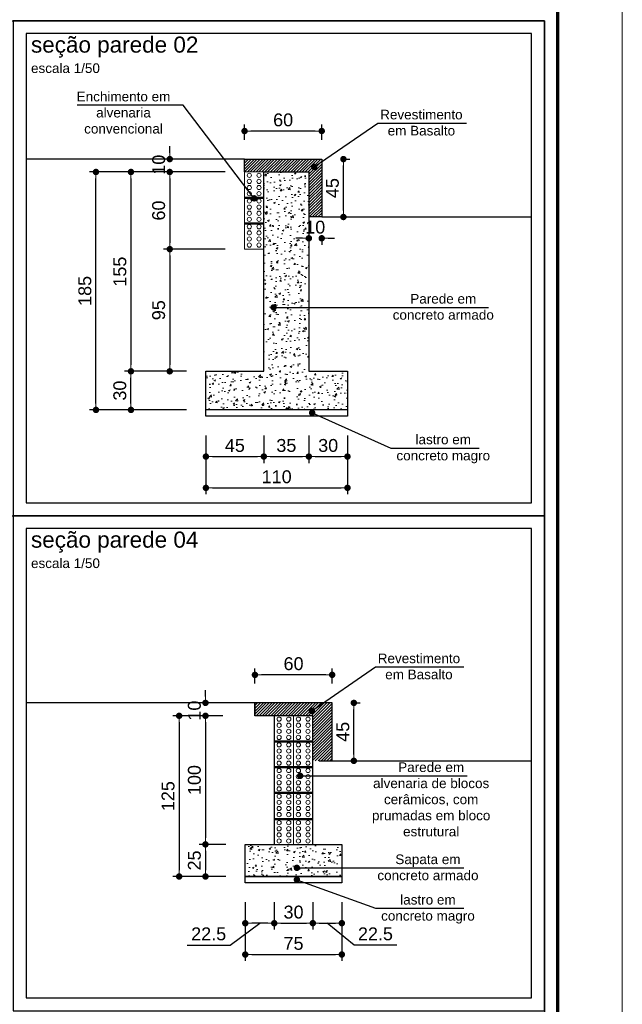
# Model space of a CAD drawing. Header units: millimetres. Extents: x 83 to 471, y -739 to 93.
# Tile 137 of 185: x 204 to 213, y -213 to -197. Entities that reach past the tile are written whole.
import ezdxf
from ezdxf.enums import TextEntityAlignment as Align

# ---------------------------------------------------------------- set-up
doc = ezdxf.new("R2010")
doc.units = ezdxf.units.MM
for name, color, linetype, lineweight in [('.', 7, 'Continuous', 5), ('__MAGNUS.Cota', 30, 'Continuous', 9), ('__MAGNUS.Margem', 7, 'Continuous', 70), ('__MAGNUS.Selo', 7, 'Continuous', 30), ('CORTE_COTAS_DAS_PLANTAS', 7, 'Continuous', 9), ('COTAS', 250, 'Continuous', 5)]:
    doc.layers.add(name, color=color, linetype=linetype, lineweight=lineweight)
doc.styles.add('Arial', font='arial.ttf')
doc.styles.add('Arial Narrow', font='ARIALN.TTF')
doc.dimstyles.new('Copy of UM_50.000000', dxfattribs={"dimtxt": 0.2, "dimasz": 0.1, "dimexe": 0.1, "dimexo": 0.3, "dimgap": 0.07, "dimtad": 1, "dimdec": 0, "dimlfac": 50, "dimzin": 0, "dimdsep": 46, "dimtxsty": 'Arial', "dimblk": 'DOT', "dimcen": 0.09, "dimdle": 0.1, "dimclrd": 30, "dimclre": 30, "dimclrt": 7, "dimadec": 1, "dimazin": 2, "dimtfac": 1, "dimtdec": 0, "dimtofl": 0, "dimtmove": 0, "dimatfit": 3, "dimldrblk": 'DOT', "dimfxl": 1, "dimtolj": 1, "dimarcsym": 0})

# ---------------------------------------------------------------- blocks, each defined once
blk = doc.blocks.new('*U1863')
at = {"layer": '__MAGNUS.Margem', "lineweight": 9}
blk.add_line((183.08, -12.28), (183.08, 828.72), dxfattribs=at)
at = {"layer": '__MAGNUS.Margem', "linetype": 'Continuous'}
blk.add_line((173.08, -2.28), (173.08, 818.72), dxfattribs=at)
at = {"layer": '__MAGNUS.Selo', "style": 'Arial Narrow', "width": 1}
for tag, height, p in [('PROPRIETÁRIO', 3.4, (17.21, 48.91)), ('EDIFICAÇÃORESIDENCIAL', 3.4, (17.21, 40.61)), ('ESTRUTURAL', 3.4, (17.8, 20.69)), ('ANTEPROJETO', 2.43, (111.69, 13.5)), ('ARQ01/01', 5.5, (139.44, 9.5)), ('INDICADA', 2.43, (111.53, 8))]:
    blk.add_attdef(tag, text='', height=height, dxfattribs=at).set_placement(p, align=Align.MIDDLE_LEFT)
at = {"layer": '__MAGNUS.Selo', "lineweight": 30, "flags": 104}
for tag, p in [('ENDEREÇODAOBRA', (17.21, 33.54)), ('ENDEREÇODAOBRA', (17.21, 27.87)), ('TÍTULO', (17.21, 10.8))]:
    blk.add_attdef(tag, text='', height=3.4, dxfattribs=at).set_placement(p, align=Align.MIDDLE_LEFT)
blk = doc.blocks.new('alv')
at = {"lineweight": 5}
for p, q in [((0, 0), (0, -0.15)), ((0.195, 0), (0.195, -0.15)), ((0.2, 0), (0.2, -0.15)), ((0.205, 0), (0.205, -0.15)), ((0.395, 0), (0.395, -0.15)), ((0.4, 0), (0.4, -0.15)), ((0.405, 0), (0.405, -0.15)), ((0.6, 0), (0.6, -0.15))]:
    blk.add_line(p, q, dxfattribs=at)
blk.add_lwpolyline([(0, 0), (0.6, 0), (0.6, -0.15), (0, -0.15)], close=True, dxfattribs=at)
for centre in [(0.0258, -0.0377), (0.0734, -0.0377), (0.121, -0.0377), (0.1686, -0.0377), (0.2258, -0.0377), (0.2734, -0.0377), (0.321, -0.0377), (0.3686, -0.0377), (0.4258, -0.0377), (0.4734, -0.0377), (0.521, -0.0377), (0.5686, -0.0377), (0.0258, -0.1123), (0.0734, -0.1123), (0.121, -0.1123), (0.1686, -0.1123), (0.2258, -0.1123), (0.2734, -0.1123), (0.321, -0.1123), (0.3686, -0.1123), (0.4258, -0.1123), (0.4734, -0.1123), (0.521, -0.1123), (0.5686, -0.1123)]:
    blk.add_circle(centre, 0.0164, dxfattribs=at)
blk = doc.blocks.new('_DOT')
at = {"layer": '__MAGNUS.Cota', "linetype": 'ByBlock'}
blk.add_line((-0.5, 0), (-1, 0), dxfattribs=at)
at = {"layer": '__MAGNUS.Cota', "linetype": 'ByBlock', "const_width": 0.5}
blk.add_lwpolyline([(-0.25, 0, 1), (0.25, 0, 1)], format="xyb", close=True, dxfattribs=at)
blk = doc.blocks.new('*D5104')
at = {"layer": 'COTAS', "color": 30, "lineweight": -2}
for p, q in [((11.85, -2.28), (11.85, -2.043)), ((12.95, -2.143), (11.95, -2.143)), ((13.05, -2.28), (13.05, -2.043))]:
    blk.add_line(p, q, dxfattribs=at)
at = {"layer": 'Defpoints', "color": 0}
for p in [(11.85, -2.143), (11.85, -2.58), (13.05, -2.58)]:
    blk.add_point(p, dxfattribs=at)
at = {"layer": 'COTAS', "color": 30, "linetype": 'ByBlock', "lineweight": -2, "xscale": 0.1, "yscale": 0.1, "zscale": 0.1, "rotation": 180}
blk.add_blockref('_DOT', (11.85, -2.143), dxfattribs=at)
at = {"layer": 'COTAS', "color": 30, "linetype": 'ByBlock', "lineweight": -2, "xscale": 0.1, "yscale": 0.1, "zscale": 0.1}
blk.add_blockref('_DOT', (13.05, -2.143), dxfattribs=at)
at = {"layer": 'COTAS', "color": 7, "insert": (12.45, -1.971), "char_height": 0.2, "attachment_point": 5, "style": 'Arial'}
blk.add_mtext('\\A1;60', dxfattribs=at)
blk = doc.blocks.new('*D5119')
at = {"layer": 'COTAS', "color": 30, "lineweight": -2}
for p, q in [((13.35, -2.58), (13.487, -2.58)), ((13.387, -3.38), (13.387, -2.68)), ((13.35, -3.48), (13.487, -3.48))]:
    blk.add_line(p, q, dxfattribs=at)
at = {"layer": 'Defpoints', "color": 0}
for p in [(13.05, -2.58), (13.387, -2.58), (13.05, -3.48)]:
    blk.add_point(p, dxfattribs=at)
at = {"layer": 'COTAS', "color": 30, "linetype": 'ByBlock', "lineweight": -2, "xscale": 0.1, "yscale": 0.1, "zscale": 0.1}
for p, rotation in [((13.387, -2.58), 90), ((13.387, -3.48), 270)]:
    blk.add_blockref('_DOT', p, dxfattribs=dict(at, rotation=rotation))
at = {"layer": 'COTAS', "color": 7, "insert": (13.216, -3.03), "char_height": 0.2, "attachment_point": 5, "rotation": 90, "style": 'Arial'}
blk.add_mtext('\\A1;45', dxfattribs=at)
blk = doc.blocks.new('*D5105')
at = {"layer": 'COTAS', "color": 30, "lineweight": -2}
for p, q in [((12.75, -3.811), (12.65, -3.811)), ((12.85, -3.78), (12.85, -3.911)), ((13.05, -3.78), (13.05, -3.911)), ((13.15, -3.811), (13.25, -3.811))]:
    blk.add_line(p, q, dxfattribs=at)
at = {"layer": 'Defpoints', "color": 0}
for p in [(12.85, -3.48), (13.05, -3.48), (13.05, -3.811)]:
    blk.add_point(p, dxfattribs=at)
at = {"layer": 'COTAS', "color": 30, "linetype": 'ByBlock', "lineweight": -2, "xscale": 0.1, "yscale": 0.1, "zscale": 0.1}
blk.add_blockref('_DOT', (12.85, -3.811), dxfattribs=at)
at = {"layer": 'COTAS', "color": 30, "linetype": 'ByBlock', "lineweight": -2, "xscale": 0.1, "yscale": 0.1, "zscale": 0.1, "rotation": 180}
blk.add_blockref('_DOT', (13.05, -3.811), dxfattribs=at)
at = {"layer": 'COTAS', "color": 7, "insert": (12.949, -3.639), "char_height": 0.2, "attachment_point": 5, "style": 'Arial'}
blk.add_mtext('\\A1;10', dxfattribs=at)
blk = doc.blocks.new('*D5120')
at = {"layer": 'COTAS', "color": 30, "lineweight": -2}
for p, q in [((11.55, -2.78), (10.588, -2.78)), ((10.688, -2.88), (10.688, -3.88)), ((11.55, -3.98), (10.588, -3.98))]:
    blk.add_line(p, q, dxfattribs=at)
at = {"layer": 'Defpoints', "color": 0}
for p in [(11.85, -2.78), (10.688, -3.98), (11.85, -3.98)]:
    blk.add_point(p, dxfattribs=at)
at = {"layer": 'COTAS', "color": 30, "linetype": 'ByBlock', "lineweight": -2, "xscale": 0.1, "yscale": 0.1, "zscale": 0.1}
for p, rotation in [((10.688, -2.78), 90), ((10.688, -3.98), 270)]:
    blk.add_blockref('_DOT', p, dxfattribs=dict(at, rotation=rotation))
at = {"layer": 'COTAS', "color": 7, "insert": (10.516, -3.38), "char_height": 0.2, "attachment_point": 5, "rotation": 90, "style": 'Arial'}
blk.add_mtext('\\A1;60', dxfattribs=at)
blk = doc.blocks.new('*D5110')
at = {"layer": 'COTAS', "color": 30, "lineweight": -2}
for p, q in [((11.55, -3.98), (10.588, -3.98)), ((10.688, -4.08), (10.688, -5.78)), ((10.95, -5.88), (10.588, -5.88))]:
    blk.add_line(p, q, dxfattribs=at)
at = {"layer": 'Defpoints', "color": 0}
for p in [(11.85, -3.98), (10.688, -5.88), (11.25, -5.88)]:
    blk.add_point(p, dxfattribs=at)
at = {"layer": 'COTAS', "color": 30, "linetype": 'ByBlock', "lineweight": -2, "xscale": 0.1, "yscale": 0.1, "zscale": 0.1}
for p, rotation in [((10.688, -3.98), 90), ((10.688, -5.88), 270)]:
    blk.add_blockref('_DOT', p, dxfattribs=dict(at, rotation=rotation))
at = {"layer": 'COTAS', "color": 7, "insert": (10.516, -4.93), "char_height": 0.2, "attachment_point": 5, "rotation": 90, "style": 'Arial'}
blk.add_mtext('\\A1;95', dxfattribs=at)
blk = doc.blocks.new('*D5109')
at = {"layer": 'COTAS', "color": 30, "lineweight": -2}
for p, q in [((10.688, -2.48), (10.688, -2.38)), ((11.55, -2.58), (10.588, -2.58)), ((11.55, -2.78), (10.588, -2.78)), ((10.688, -2.88), (10.688, -2.98))]:
    blk.add_line(p, q, dxfattribs=at)
at = {"layer": 'Defpoints', "color": 0}
for p in [(11.85, -2.58), (10.688, -2.78), (11.85, -2.78)]:
    blk.add_point(p, dxfattribs=at)
at = {"layer": 'COTAS', "color": 30, "linetype": 'ByBlock', "lineweight": -2, "xscale": 0.1, "yscale": 0.1, "zscale": 0.1}
for p, rotation in [((10.688, -2.58), 270), ((10.688, -2.78), 90)]:
    blk.add_blockref('_DOT', p, dxfattribs=dict(at, rotation=rotation))
at = {"layer": 'COTAS', "color": 7, "insert": (10.516, -2.667), "char_height": 0.2, "attachment_point": 5, "rotation": 90, "style": 'Arial'}
blk.add_mtext('\\A1;10', dxfattribs=at)
blk = doc.blocks.new('*D5108')
at = {"layer": 'COTAS', "color": 30, "lineweight": -2}
for p, q in [((11.55, -2.78), (9.985, -2.78)), ((10.085, -2.88), (10.085, -5.78)), ((10.95, -5.88), (9.985, -5.88))]:
    blk.add_line(p, q, dxfattribs=at)
at = {"layer": 'Defpoints', "color": 0}
for p in [(11.85, -2.78), (10.085, -5.88), (11.25, -5.88)]:
    blk.add_point(p, dxfattribs=at)
at = {"layer": 'COTAS', "color": 30, "linetype": 'ByBlock', "lineweight": -2, "xscale": 0.1, "yscale": 0.1, "zscale": 0.1}
for p, rotation in [((10.085, -2.78), 90), ((10.085, -5.88), 270)]:
    blk.add_blockref('_DOT', p, dxfattribs=dict(at, rotation=rotation))
at = {"layer": 'COTAS', "color": 7, "insert": (9.913, -4.33), "char_height": 0.2, "attachment_point": 5, "rotation": 90, "style": 'Arial'}
blk.add_mtext('\\A1;155', dxfattribs=at)
blk = doc.blocks.new('*D5107')
at = {"layer": 'COTAS', "color": 30, "lineweight": -2}
for p, q in [((10.95, -5.88), (9.985, -5.88)), ((10.085, -6.38), (10.085, -5.98)), ((10.95, -6.48), (9.985, -6.48))]:
    blk.add_line(p, q, dxfattribs=at)
at = {"layer": 'Defpoints', "color": 0}
for p in [(10.085, -5.88), (11.25, -5.88), (11.25, -6.48)]:
    blk.add_point(p, dxfattribs=at)
at = {"layer": 'COTAS', "color": 30, "linetype": 'ByBlock', "lineweight": -2, "xscale": 0.1, "yscale": 0.1, "zscale": 0.1}
for p, rotation in [((10.085, -5.88), 90), ((10.085, -6.48), 270)]:
    blk.add_blockref('_DOT', p, dxfattribs=dict(at, rotation=rotation))
at = {"layer": 'COTAS', "color": 7, "insert": (9.912, -6.18), "char_height": 0.2, "attachment_point": 5, "rotation": 90, "style": 'Arial'}
blk.add_mtext('\\A1;30', dxfattribs=at)
blk = doc.blocks.new('*D5102')
at = {"layer": 'COTAS', "color": 30, "lineweight": -2}
for p, q in [((11.55, -2.78), (9.441, -2.78)), ((9.541, -6.38), (9.541, -2.88)), ((10.95, -6.48), (9.441, -6.48))]:
    blk.add_line(p, q, dxfattribs=at)
at = {"layer": 'Defpoints', "color": 0}
for p in [(9.541, -2.78), (11.85, -2.78), (11.25, -6.48)]:
    blk.add_point(p, dxfattribs=at)
at = {"layer": 'COTAS', "color": 30, "linetype": 'ByBlock', "lineweight": -2, "xscale": 0.1, "yscale": 0.1, "zscale": 0.1}
for p, rotation in [((9.541, -2.78), 90), ((9.541, -6.48), 270)]:
    blk.add_blockref('_DOT', p, dxfattribs=dict(at, rotation=rotation))
at = {"layer": 'COTAS', "color": 7, "insert": (9.369, -4.63), "char_height": 0.2, "attachment_point": 5, "rotation": 90, "style": 'Arial'}
blk.add_mtext('\\A1;185', dxfattribs=at)
blk = doc.blocks.new('*D5113')
at = {"layer": 'COTAS', "color": 30, "lineweight": -2}
for p, q in [((11.25, -6.88), (11.25, -7.793)), ((13.45, -6.88), (13.45, -7.793)), ((11.35, -7.693), (13.35, -7.693))]:
    blk.add_line(p, q, dxfattribs=at)
at = {"layer": 'Defpoints', "color": 0}
for p in [(11.25, -6.58), (13.45, -6.58), (13.45, -7.693)]:
    blk.add_point(p, dxfattribs=at)
at = {"layer": 'COTAS', "color": 30, "linetype": 'ByBlock', "lineweight": -2, "xscale": 0.1, "yscale": 0.1, "zscale": 0.1, "rotation": 180}
blk.add_blockref('_DOT', (11.25, -7.693), dxfattribs=at)
at = {"layer": 'COTAS', "color": 30, "linetype": 'ByBlock', "lineweight": -2, "xscale": 0.1, "yscale": 0.1, "zscale": 0.1}
blk.add_blockref('_DOT', (13.45, -7.693), dxfattribs=at)
at = {"layer": 'COTAS', "color": 7, "insert": (12.35, -7.521), "char_height": 0.2, "attachment_point": 5, "style": 'Arial'}
blk.add_mtext('\\A1;110', dxfattribs=at)
blk = doc.blocks.new('*D5114')
at = {"layer": 'COTAS', "color": 30, "lineweight": -2}
for p, q in [((11.25, -6.88), (11.25, -7.306)), ((12.15, -6.88), (12.15, -7.306)), ((11.35, -7.206), (12.05, -7.206))]:
    blk.add_line(p, q, dxfattribs=at)
at = {"layer": 'Defpoints', "color": 0}
for p in [(11.25, -6.58), (12.15, -6.58), (12.15, -7.206)]:
    blk.add_point(p, dxfattribs=at)
at = {"layer": 'COTAS', "color": 30, "linetype": 'ByBlock', "lineweight": -2, "xscale": 0.1, "yscale": 0.1, "zscale": 0.1, "rotation": 180}
blk.add_blockref('_DOT', (11.25, -7.206), dxfattribs=at)
at = {"layer": 'COTAS', "color": 30, "linetype": 'ByBlock', "lineweight": -2, "xscale": 0.1, "yscale": 0.1, "zscale": 0.1}
blk.add_blockref('_DOT', (12.15, -7.206), dxfattribs=at)
at = {"layer": 'COTAS', "color": 7, "insert": (11.7, -7.034), "char_height": 0.2, "attachment_point": 5, "style": 'Arial'}
blk.add_mtext('\\A1;45', dxfattribs=at)
blk = doc.blocks.new('*D5103')
at = {"layer": 'COTAS', "color": 30, "lineweight": -2}
for p, q in [((12.15, -6.88), (12.15, -7.306)), ((12.85, -6.88), (12.85, -7.306)), ((12.25, -7.206), (12.75, -7.206))]:
    blk.add_line(p, q, dxfattribs=at)
at = {"layer": 'Defpoints', "color": 0}
for p in [(12.15, -6.58), (12.85, -6.58), (12.85, -7.206)]:
    blk.add_point(p, dxfattribs=at)
at = {"layer": 'COTAS', "color": 30, "linetype": 'ByBlock', "lineweight": -2, "xscale": 0.1, "yscale": 0.1, "zscale": 0.1, "rotation": 180}
blk.add_blockref('_DOT', (12.15, -7.206), dxfattribs=at)
at = {"layer": 'COTAS', "color": 30, "linetype": 'ByBlock', "lineweight": -2, "xscale": 0.1, "yscale": 0.1, "zscale": 0.1}
blk.add_blockref('_DOT', (12.85, -7.206), dxfattribs=at)
at = {"layer": 'COTAS', "color": 7, "insert": (12.5, -7.034), "char_height": 0.2, "attachment_point": 5, "style": 'Arial'}
blk.add_mtext('\\A1;35', dxfattribs=at)
blk = doc.blocks.new('*D5118')
at = {"layer": 'COTAS', "color": 30, "lineweight": -2}
for p, q in [((12.85, -6.88), (12.85, -7.306)), ((13.45, -6.88), (13.45, -7.306)), ((12.95, -7.206), (13.35, -7.206))]:
    blk.add_line(p, q, dxfattribs=at)
at = {"layer": 'Defpoints', "color": 0}
for p in [(12.85, -6.58), (13.45, -6.58), (13.45, -7.206)]:
    blk.add_point(p, dxfattribs=at)
at = {"layer": 'COTAS', "color": 30, "linetype": 'ByBlock', "lineweight": -2, "xscale": 0.1, "yscale": 0.1, "zscale": 0.1, "rotation": 180}
blk.add_blockref('_DOT', (12.85, -7.206), dxfattribs=at)
at = {"layer": 'COTAS', "color": 30, "linetype": 'ByBlock', "lineweight": -2, "xscale": 0.1, "yscale": 0.1, "zscale": 0.1}
blk.add_blockref('_DOT', (13.45, -7.206), dxfattribs=at)
at = {"layer": 'COTAS', "color": 7, "insert": (13.15, -7.034), "char_height": 0.2, "attachment_point": 5, "style": 'Arial'}
blk.add_mtext('\\A1;30', dxfattribs=at)
blk = doc.blocks.new('*D5133')
at = {"layer": 'COTAS', "color": 30, "lineweight": -2}
for p, q in [((12.012, -10.737), (12.012, -10.501)), ((13.212, -10.737), (13.212, -10.501)), ((13.112, -10.601), (12.112, -10.601))]:
    blk.add_line(p, q, dxfattribs=at)
at = {"layer": 'Defpoints', "color": 0}
for p in [(12.012, -10.601), (12.012, -11.037), (13.212, -11.037)]:
    blk.add_point(p, dxfattribs=at)
at = {"layer": 'COTAS', "color": 30, "linetype": 'ByBlock', "lineweight": -2, "xscale": 0.1, "yscale": 0.1, "zscale": 0.1, "rotation": 180}
blk.add_blockref('_DOT', (12.012, -10.601), dxfattribs=at)
at = {"layer": 'COTAS', "color": 30, "linetype": 'ByBlock', "lineweight": -2, "xscale": 0.1, "yscale": 0.1, "zscale": 0.1}
blk.add_blockref('_DOT', (13.212, -10.601), dxfattribs=at)
at = {"layer": 'COTAS', "color": 7, "insert": (12.612, -10.428), "char_height": 0.2, "attachment_point": 5, "style": 'Arial'}
blk.add_mtext('\\A1;60', dxfattribs=at)
blk = doc.blocks.new('*D5134')
at = {"layer": 'COTAS', "color": 30, "lineweight": -2}
for p, q in [((11.862, -14.137), (11.862, -15.05)), ((13.362, -14.137), (13.362, -15.05)), ((11.962, -14.95), (13.262, -14.95))]:
    blk.add_line(p, q, dxfattribs=at)
at = {"layer": 'Defpoints', "color": 0}
for p in [(11.862, -13.837), (13.362, -13.837), (13.362, -14.95)]:
    blk.add_point(p, dxfattribs=at)
at = {"layer": 'COTAS', "color": 30, "linetype": 'ByBlock', "lineweight": -2, "xscale": 0.1, "yscale": 0.1, "zscale": 0.1, "rotation": 180}
blk.add_blockref('_DOT', (11.862, -14.95), dxfattribs=at)
at = {"layer": 'COTAS', "color": 30, "linetype": 'ByBlock', "lineweight": -2, "xscale": 0.1, "yscale": 0.1, "zscale": 0.1}
blk.add_blockref('_DOT', (13.362, -14.95), dxfattribs=at)
at = {"layer": 'COTAS', "color": 7, "insert": (12.612, -14.778), "char_height": 0.2, "attachment_point": 5, "style": 'Arial'}
blk.add_mtext('\\A1;75', dxfattribs=at)
blk = doc.blocks.new('*D5139')
at = {"layer": 'COTAS', "color": 30, "lineweight": -2}
for p, q in [((11.243, -10.937), (11.243, -10.837)), ((11.512, -11.037), (11.143, -11.037)), ((11.512, -11.237), (11.143, -11.237)), ((11.243, -11.337), (11.243, -11.437))]:
    blk.add_line(p, q, dxfattribs=at)
at = {"layer": 'Defpoints', "color": 0}
for p in [(11.812, -11.037), (11.243, -11.237), (11.812, -11.237)]:
    blk.add_point(p, dxfattribs=at)
at = {"layer": 'COTAS', "color": 30, "linetype": 'ByBlock', "lineweight": -2, "xscale": 0.1, "yscale": 0.1, "zscale": 0.1}
for p, rotation in [((11.243, -11.037), 270), ((11.243, -11.237), 90)]:
    blk.add_blockref('_DOT', p, dxfattribs=dict(at, rotation=rotation))
at = {"layer": 'COTAS', "color": 7, "insert": (11.071, -11.157), "char_height": 0.2, "attachment_point": 5, "rotation": 90, "style": 'Arial'}
blk.add_mtext('\\A1;10', dxfattribs=at)
blk = doc.blocks.new('*D5136')
at = {"layer": 'COTAS', "color": 30, "lineweight": -2}
for p, q in [((13.512, -11.037), (13.649, -11.037)), ((13.549, -11.837), (13.549, -11.137)), ((13.512, -11.937), (13.649, -11.937))]:
    blk.add_line(p, q, dxfattribs=at)
at = {"layer": 'Defpoints', "color": 0}
for p in [(13.212, -11.037), (13.549, -11.037), (13.212, -11.937)]:
    blk.add_point(p, dxfattribs=at)
at = {"layer": 'COTAS', "color": 30, "linetype": 'ByBlock', "lineweight": -2, "xscale": 0.1, "yscale": 0.1, "zscale": 0.1}
for p, rotation in [((13.549, -11.037), 90), ((13.549, -11.937), 270)]:
    blk.add_blockref('_DOT', p, dxfattribs=dict(at, rotation=rotation))
at = {"layer": 'COTAS', "color": 7, "insert": (13.378, -11.487), "char_height": 0.2, "attachment_point": 5, "rotation": 90, "style": 'Arial'}
blk.add_mtext('\\A1;45', dxfattribs=at)
blk = doc.blocks.new('*D5138')
at = {"layer": 'COTAS', "color": 30, "lineweight": -2}
for p, q in [((12.312, -14.137), (12.312, -14.563)), ((12.912, -14.137), (12.912, -14.563)), ((12.412, -14.463), (12.812, -14.463))]:
    blk.add_line(p, q, dxfattribs=at)
at = {"layer": 'Defpoints', "color": 0}
for p in [(12.312, -13.837), (12.912, -13.837), (12.912, -14.463)]:
    blk.add_point(p, dxfattribs=at)
at = {"layer": 'COTAS', "color": 30, "linetype": 'ByBlock', "lineweight": -2, "xscale": 0.1, "yscale": 0.1, "zscale": 0.1, "rotation": 180}
blk.add_blockref('_DOT', (12.312, -14.463), dxfattribs=at)
at = {"layer": 'COTAS', "color": 30, "linetype": 'ByBlock', "lineweight": -2, "xscale": 0.1, "yscale": 0.1, "zscale": 0.1}
blk.add_blockref('_DOT', (12.912, -14.463), dxfattribs=at)
at = {"layer": 'COTAS', "color": 7, "insert": (12.612, -14.291), "char_height": 0.2, "attachment_point": 5, "style": 'Arial'}
blk.add_mtext('\\A1;30', dxfattribs=at)
blk = doc.blocks.new('*D5135')
at = {"layer": 'COTAS', "color": 30, "lineweight": -2}
for p, q in [((11.512, -11.237), (11.143, -11.237)), ((11.243, -11.337), (11.243, -13.137)), ((11.562, -13.237), (11.143, -13.237))]:
    blk.add_line(p, q, dxfattribs=at)
at = {"layer": 'Defpoints', "color": 0}
for p in [(11.812, -11.237), (11.243, -13.237), (11.862, -13.237)]:
    blk.add_point(p, dxfattribs=at)
at = {"layer": 'COTAS', "color": 30, "linetype": 'ByBlock', "lineweight": -2, "xscale": 0.1, "yscale": 0.1, "zscale": 0.1}
for p, rotation in [((11.243, -11.237), 90), ((11.243, -13.237), 270)]:
    blk.add_blockref('_DOT', p, dxfattribs=dict(at, rotation=rotation))
at = {"layer": 'COTAS', "color": 7, "insert": (11.071, -12.237), "char_height": 0.2, "attachment_point": 5, "rotation": 90, "style": 'Arial'}
blk.add_mtext('\\A1;100', dxfattribs=at)
blk = doc.blocks.new('*D5140')
at = {"layer": 'COTAS', "color": 30, "lineweight": -2}
for p, q in [((11.562, -13.237), (11.143, -13.237)), ((11.243, -13.337), (11.243, -13.637)), ((11.562, -13.737), (11.143, -13.737))]:
    blk.add_line(p, q, dxfattribs=at)
at = {"layer": 'Defpoints', "color": 0}
for p in [(11.862, -13.237), (11.243, -13.737), (11.862, -13.737)]:
    blk.add_point(p, dxfattribs=at)
at = {"layer": 'COTAS', "color": 30, "linetype": 'ByBlock', "lineweight": -2, "xscale": 0.1, "yscale": 0.1, "zscale": 0.1}
for p, rotation in [((11.243, -13.237), 90), ((11.243, -13.737), 270)]:
    blk.add_blockref('_DOT', p, dxfattribs=dict(at, rotation=rotation))
at = {"layer": 'COTAS', "color": 7, "insert": (11.071, -13.487), "char_height": 0.2, "attachment_point": 5, "rotation": 90, "style": 'Arial'}
blk.add_mtext('\\A1;25', dxfattribs=at)
blk = doc.blocks.new('*D5137')
at = {"layer": 'COTAS', "color": 30, "lineweight": -2}
for p, q in [((11.512, -11.237), (10.734, -11.237)), ((10.834, -11.337), (10.834, -13.637)), ((11.562, -13.737), (10.734, -13.737))]:
    blk.add_line(p, q, dxfattribs=at)
at = {"layer": 'Defpoints', "color": 0}
for p in [(11.812, -11.237), (10.834, -13.737), (11.862, -13.737)]:
    blk.add_point(p, dxfattribs=at)
at = {"layer": 'COTAS', "color": 30, "linetype": 'ByBlock', "lineweight": -2, "xscale": 0.1, "yscale": 0.1, "zscale": 0.1}
for p, rotation in [((10.834, -11.237), 90), ((10.834, -13.737), 270)]:
    blk.add_blockref('_DOT', p, dxfattribs=dict(at, rotation=rotation))
at = {"layer": 'COTAS', "color": 7, "insert": (10.662, -12.487), "char_height": 0.2, "attachment_point": 5, "rotation": 90, "style": 'Arial'}
blk.add_mtext('\\A1;125', dxfattribs=at)
blk = doc.blocks.new('*D5141')
at = {"layer": 'COTAS', "color": 30, "lineweight": -2}
for p, q in [((11.862, -14.137), (11.862, -14.563)), ((12.312, -14.137), (12.312, -14.563)), ((11.625, -14.802), (12.087, -14.463)), ((12.212, -14.463), (11.962, -14.463)), ((10.961, -14.802), (11.625, -14.802))]:
    blk.add_line(p, q, dxfattribs=at)
at = {"layer": 'Defpoints', "color": 0}
for p in [(11.862, -13.837), (12.312, -13.837), (11.862, -14.463)]:
    blk.add_point(p, dxfattribs=at)
at = {"layer": 'COTAS', "color": 30, "linetype": 'ByBlock', "lineweight": -2, "xscale": 0.1, "yscale": 0.1, "zscale": 0.1, "rotation": 180}
blk.add_blockref('_DOT', (11.862, -14.463), dxfattribs=at)
at = {"layer": 'COTAS', "color": 30, "linetype": 'ByBlock', "lineweight": -2, "xscale": 0.1, "yscale": 0.1, "zscale": 0.1}
blk.add_blockref('_DOT', (12.312, -14.463), dxfattribs=at)
at = {"layer": 'COTAS', "color": 7, "insert": (11.293, -14.63), "char_height": 0.2, "attachment_point": 5, "style": 'Arial'}
blk.add_mtext('\\A1;\\A1;22.5', dxfattribs=at)
blk = doc.blocks.new('*D5142')
at = {"layer": 'COTAS', "color": 30, "lineweight": -2}
for p, q in [((12.912, -14.137), (12.912, -14.563)), ((13.362, -14.137), (13.362, -14.563)), ((13.012, -14.463), (13.262, -14.463)), ((13.553, -14.802), (13.137, -14.463)), ((14.217, -14.802), (13.553, -14.802))]:
    blk.add_line(p, q, dxfattribs=at)
at = {"layer": 'Defpoints', "color": 0}
for p in [(12.912, -13.837), (13.362, -13.837), (13.362, -14.463)]:
    blk.add_point(p, dxfattribs=at)
at = {"layer": 'COTAS', "color": 30, "linetype": 'ByBlock', "lineweight": -2, "xscale": 0.1, "yscale": 0.1, "zscale": 0.1, "rotation": 180}
blk.add_blockref('_DOT', (12.912, -14.463), dxfattribs=at)
at = {"layer": 'COTAS', "color": 30, "linetype": 'ByBlock', "lineweight": -2, "xscale": 0.1, "yscale": 0.1, "zscale": 0.1}
blk.add_blockref('_DOT', (13.362, -14.463), dxfattribs=at)
at = {"layer": 'COTAS', "color": 7, "insert": (13.885, -14.63), "char_height": 0.2, "attachment_point": 5, "style": 'Arial'}
blk.add_mtext('\\A1;\\A1;22.5', dxfattribs=at)
blk = doc.blocks.new('seções')
at = {"layer": '.', "lineweight": 0}
h = blk.add_hatch(dxfattribs=at)
h.set_pattern_fill('ANSI31', color=256, scale=0.01)
h.set_pattern_definition([(45, (-195.2149, -65.549346), (-0.0224506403, 0.0224506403), [])])
h.paths.add_polyline_path([(13.05, -2.58), (11.85, -2.58), (11.85, -2.78), (12.85, -2.78), (12.85, -3.48), (13.05, -3.48), (13.05, -2.58)], is_closed=False)
h = blk.add_hatch(dxfattribs=at)
h.set_pattern_fill('AR-CONC', color=256, scale=0.0015)
h.set_pattern_definition([(50, (-195.2149, -65.54935), (0.273277, -0.02390863), [0.028575, -0.314325]), (355, (-195.2149, -65.54935), (-0.05286513, 0.28658527), [0.02286, -0.25146088]), (100.45144, (-195.19213, -65.55134), (0.22041187, 0.26267663), [0.024285, -0.26713537]), (46.1842, (-195.2149, -65.47315), (0.40661856, -0.0630635), [0.0428625, -0.4714875]), (96.63556, (-195.181, -65.4784), (0.3561062, 0.3711392), [0.0364275, -0.4007034]), (351.18415, (-195.2149, -65.47315), (0.3561062, 0.3711392), [0.03428995, -0.3771896]), (21, (-195.1768, -65.4922), (0.22742159, -0.1533978), [0.028575, -0.314325]), (326, (-195.1768, -65.4922), (0.09270304, 0.27628195), [0.02286, -0.25146]), (71.45144, (-195.15785, -65.50498), (0.32012463, 0.12288415), [0.024285, -0.2671349]), (37.5, (-195.2149, -65.54935), (0.004632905, 0.12683256), [0, -0.248412, 0, -0.25527, 0, -0.2524125]), (7.5, (-195.2149, -65.54935), (0.10022949, 0.15027086), [0, -0.145542, 0, -0.242697, 0, -0.0962025]), (327.5, (-195.29986, -65.54935), (0.203385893, -0.008593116), [0, -0.09525, 0, -0.29718, 0, -0.394335]), (317.5, (-195.33796, -65.54935), (0.22219377, 0.03813974), [0, -0.123825, 0, -0.197358, 0, -0.280035])])
h.paths.add_polyline_path([(13.45, -6.48), (13.45, -5.88), (12.85, -5.88), (12.85, -2.78), (12.15, -2.78), (12.15, -5.88), (11.25, -5.88), (11.25, -6.48), (13.45, -6.48)], is_closed=False)
h.paths.add_polyline_path([(12.765, -3.437), (13.132, -3.437), (13.132, -3.841), (12.765, -3.841)], flags=9)
h = blk.add_hatch(dxfattribs=at)
h.set_pattern_fill('ANSI31', color=256, scale=0.01)
h.set_pattern_definition([(45, (-186.759393, -66.094604), (-0.0224506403, 0.0224506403), [])])
h.paths.add_polyline_path([(12.912, -11.237), (12.912, -11.937), (13.212, -11.937), (13.212, -11.037), (12.012, -11.037), (12.012, -11.237), (12.312, -11.237), (12.912, -11.237)], is_closed=False)
h = blk.add_hatch(dxfattribs=at)
h.set_pattern_fill('AR-CONC', color=256, scale=0.0015)
h.set_pattern_definition([(50, (-186.9594, -66.0946), (0.273277, -0.02390863), [0.028575, -0.314325]), (355, (-186.9594, -66.0946), (-0.05286513, 0.28658527), [0.02286, -0.25146088]), (100.45144, (-186.93662, -66.0966), (0.22041187, 0.26267663), [0.024285, -0.26713537]), (46.1842, (-186.9594, -66.0184), (0.40661856, -0.0630635), [0.0428625, -0.4714875]), (96.63556, (-186.9255, -66.02366), (0.3561062, 0.3711392), [0.0364275, -0.4007034]), (351.18415, (-186.9594, -66.0184), (0.3561062, 0.3711392), [0.03428995, -0.3771896]), (21, (-186.9213, -66.03745), (0.22742159, -0.1533978), [0.028575, -0.314325]), (326, (-186.9213, -66.03745), (0.09270304, 0.27628195), [0.02286, -0.25146]), (71.45144, (-186.90234, -66.05024), (0.32012463, 0.12288415), [0.024285, -0.2671349]), (37.5, (-186.95939, -66.0946), (0.004632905, 0.12683256), [0, -0.248412, 0, -0.25527, 0, -0.2524125]), (7.5, (-186.9594, -66.0946), (0.10022949, 0.15027086), [0, -0.145542, 0, -0.242697, 0, -0.0962025]), (327.5, (-187.04436, -66.0946), (0.203385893, -0.008593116), [0, -0.09525, 0, -0.29718, 0, -0.394335]), (317.5, (-187.08246, -66.0946), (0.22219377, 0.03813974), [0, -0.123825, 0, -0.197358, 0, -0.280035])])
h.paths.add_polyline_path([(11.862, -13.737), (13.362, -13.737), (13.362, -13.237), (11.862, -13.237), (11.862, -13.654)], is_closed=False)
for p, q in [((11.85, -2.58), (8.456, -2.58)), ((11.85, -2.58), (13.05, -2.58)), ((11.85, -2.78), (11.85, -2.58)), ((13.05, -2.58), (13.05, -3.48)), ((13.05, -3.48), (12.85, -3.48)), ((13.05, -3.48), (16.311, -3.48)), ((11.25, -6.58), (11.25, -6.48)), ((13.45, -6.58), (11.25, -6.58)), ((13.45, -6.48), (13.45, -6.58)), ((0, -8.126), (16.511, -8.126)), ((12.012, -11.037), (8.456, -11.037)), ((12.012, -11.237), (12.012, -11.037)), ((12.312, -11.237), (12.012, -11.237)), ((13.012, -11.937), (16.311, -11.937)), ((11.862, -13.237), (13.362, -13.237)), ((11.862, -13.737), (11.862, -13.237)), ((12.312, -13.237), (12.912, -13.237)), ((12.412, -13.237), (12.812, -13.237)), ((13.362, -13.237), (13.362, -13.737)), ((13.362, -13.737), (11.862, -13.737))]:
    blk.add_line(p, q)
at = {"lineweight": 5}
for p, q in [((12.612, -11.237), (12.312, -11.237)), ((12.912, -11.237), (12.612, -11.237)), ((12.612, -11.627), (12.312, -11.627)), ((12.612, -11.637), (12.312, -11.637)), ((12.912, -11.627), (12.612, -11.627)), ((12.912, -11.637), (12.612, -11.637)), ((12.612, -11.647), (12.312, -11.647)), ((12.912, -11.647), (12.612, -11.647)), ((12.612, -12.027), (12.312, -12.027)), ((12.612, -12.037), (12.312, -12.037)), ((12.612, -12.047), (12.312, -12.047)), ((12.912, -12.027), (12.612, -12.027)), ((12.912, -12.037), (12.612, -12.037)), ((12.912, -12.047), (12.612, -12.047)), ((12.612, -12.427), (12.312, -12.427)), ((12.612, -12.437), (12.312, -12.437)), ((12.612, -12.437), (12.312, -12.437)), ((12.612, -12.437), (12.312, -12.437)), ((12.612, -12.447), (12.312, -12.447)), ((12.912, -12.427), (12.612, -12.427)), ((12.912, -12.437), (12.612, -12.437)), ((12.912, -12.437), (12.612, -12.437)), ((12.912, -12.437), (12.612, -12.437)), ((12.912, -12.447), (12.612, -12.447)), ((12.612, -12.837), (12.312, -12.837)), ((12.612, -12.837), (12.312, -12.837)), ((12.612, -12.837), (12.312, -12.837)), ((12.612, -12.847), (12.312, -12.847)), ((12.612, -12.847), (12.312, -12.847)), ((12.612, -12.847), (12.312, -12.847)), ((12.612, -12.857), (12.312, -12.857)), ((12.912, -12.837), (12.612, -12.837)), ((12.912, -12.837), (12.612, -12.837)), ((12.912, -12.837), (12.612, -12.837)), ((12.912, -12.847), (12.612, -12.847)), ((12.912, -12.847), (12.612, -12.847)), ((12.912, -12.847), (12.612, -12.847)), ((12.912, -12.857), (12.612, -12.857))]:
    blk.add_line(p, q, dxfattribs=at)
for points in [[(0, -0.427), (16.511, -0.427), (16.511, -23.523), (0, -23.523)], [(8.256, -8.126), (16.511, -8.126), (16.511, -0.427), (8.256, -0.427)], [(8.456, -7.926), (16.311, -7.926), (16.311, -0.627), (8.456, -0.627)], [(11.25, -6.48), (11.25, -5.88), (12.15, -5.88), (12.15, -2.78), (12.85, -2.78), (12.85, -5.88), (13.45, -5.88), (13.45, -6.48), (13.05, -6.48), (11.85, -6.48)], [(8.256, -15.824), (16.511, -15.824), (16.511, -8.126), (8.256, -8.126)], [(8.456, -15.624), (16.311, -15.624), (16.311, -8.326), (8.456, -8.326)], [(11.862, -13.737), (13.362, -13.737), (13.362, -13.837), (11.862, -13.837)]]:
    blk.add_lwpolyline(points, close=True)
for points in [[(13.212, -11.937), (13.212, -11.037), (12.012, -11.037), (12.012, -11.237)], [(12.912, -13.237), (12.912, -11.237), (12.312, -11.237), (12.312, -13.237)]]:
    blk.add_lwpolyline(points)
for points in [[(12.612, -11.237), (12.612, -13.237), (12.312, -13.237), (12.312, -11.237)], [(12.912, -11.237), (12.912, -12.437), (12.612, -12.437), (12.612, -11.237)]]:
    blk.add_lwpolyline(points, close=True, dxfattribs=at)
for centre in [(12.388, -11.289), (12.537, -11.289), (12.688, -11.289), (12.837, -11.289), (12.388, -11.384), (12.388, -11.479), (12.537, -11.384), (12.537, -11.479), (12.688, -11.384), (12.688, -11.479), (12.837, -11.384), (12.837, -11.479), (12.388, -11.574), (12.537, -11.574), (12.688, -11.574), (12.837, -11.574), (12.388, -11.689), (12.388, -11.784), (12.537, -11.689), (12.537, -11.784), (12.688, -11.689), (12.688, -11.784), (12.837, -11.689), (12.837, -11.784), (12.388, -11.879), (12.388, -11.974), (12.537, -11.879), (12.537, -11.974), (12.688, -11.879), (12.688, -11.974), (12.837, -11.879), (12.837, -11.974), (12.388, -12.089), (12.537, -12.089), (12.688, -12.089), (12.837, -12.089), (12.388, -12.184), (12.388, -12.279), (12.537, -12.184), (12.537, -12.279), (12.688, -12.184), (12.688, -12.279), (12.837, -12.184), (12.837, -12.279), (12.388, -12.374), (12.537, -12.374), (12.688, -12.374), (12.837, -12.374), (12.388, -12.489), (12.388, -12.584), (12.537, -12.489), (12.537, -12.584), (12.688, -12.489), (12.688, -12.584), (12.837, -12.489), (12.837, -12.584), (12.388, -12.679), (12.537, -12.679), (12.688, -12.679), (12.837, -12.679), (12.388, -12.774), (12.537, -12.774), (12.688, -12.774), (12.837, -12.774), (12.388, -12.899), (12.388, -12.994), (12.537, -12.899), (12.537, -12.994), (12.688, -12.899), (12.688, -12.994), (12.837, -12.899), (12.837, -12.994), (12.388, -13.089), (12.388, -13.184), (12.537, -13.089), (12.537, -13.184), (12.688, -13.089), (12.688, -13.184), (12.837, -13.089), (12.837, -13.184)]:
    blk.add_circle(centre, 0.0328, dxfattribs=at)
at = {"layer": 'COTAS', "xscale": 2, "yscale": 2, "zscale": 2, "rotation": 270}
blk.add_blockref('alv', (12.15, -2.78), dxfattribs=at)
at = {"color": 7, "char_height": 0.25, "attachment_point": 1, "style": 'Arial'}
for s, insert in [('seção parede 02\\P{\\H0.6x;escala 1/50}', (8.531, -0.674)), ('seção parede 04\\P{\\H0.6x;escala 1/50}', (8.531, -8.373))]:
    blk.add_mtext_dynamic_manual_height_columns(s, width=2.84741, gutter_width=10.682, heights=[0], dxfattribs=dict(at, insert=insert))
at = {"layer": 'CORTE_COTAS_DAS_PLANTAS', "char_height": 0.15, "attachment_point": 2, "style": 'Arial'}
for s, insert, width in [('Enchimento em alvenaria convencional', (9.969, -1.532), 1.91575), ('Revestimento em Basalto', (14.599, -1.812), 1.32882), ('Parede em concreto armado ', (14.939, -4.677), 1.7271), ('lastro em concreto magro', (14.939, -6.865), 1.55062), ('Revestimento em Basalto', (14.561, -10.269), 1.32882), ('Parede em alvenaria de blocos cerâmicos, com prumadas em bloco estrutural', (14.751, -11.962), 1.91575), ('Sapata em concreto armado ', (14.701, -13.394), 1.7271), ('lastro em concreto magro', (14.701, -14.023), 1.55062)]:
    blk.add_mtext(s, dxfattribs=dict(at, insert=insert, width=width))
at = {"layer": 'COTAS'}
for base, p1, p2, picture, middle in [((11.85, -2.143), (13.05, -2.58), (11.85, -2.58), '*D5104', (12.45, -1.971)), ((13.45, -7.693), (11.25, -6.58), (13.45, -6.58), '*D5113', (12.35, -7.521)), ((12.15, -7.206), (11.25, -6.58), (12.15, -6.58), '*D5114', (11.7, -7.034)), ((12.012, -10.601), (13.212, -11.037), (12.012, -11.037), '*D5133', (12.612, -10.428)), ((13.362, -14.95), (11.862, -13.837), (13.362, -13.837), '*D5134', (12.612, -14.778))]:
    dim = blk.add_linear_dim(base=base, p1=p1, p2=p2, dimstyle='Copy of UM_50.000000', dxfattribs=at)
    dim.commit()
    dim.dimension.update_dxf_attribs({"geometry": picture, "text_midpoint": middle})
for base, p1, p2, picture, middle in [((10.688, -2.78), (11.85, -2.58), (11.85, -2.78), '*D5109', (10.688, -2.667)), ((11.243, -11.237), (11.812, -11.037), (11.812, -11.237), '*D5139', (11.243, -11.157))]:
    dim = blk.add_linear_dim(base=base, p1=p1, p2=p2, angle=90, dimstyle='Copy of UM_50.000000', dxfattribs=at)
    dim.commit()
    dim.dimension.update_dxf_attribs({"geometry": picture, "text_midpoint": middle, "dimtype": 160})
for base, p1, p2, picture, middle in [((13.387, -2.58), (13.05, -3.48), (13.05, -2.58), '*D5119', (13.216, -3.03)), ((9.541, -2.78), (11.25, -6.48), (11.85, -2.78), '*D5102', (9.369, -4.63)), ((10.085, -5.88), (11.85, -2.78), (11.25, -5.88), '*D5108', (9.913, -4.33)), ((10.688, -3.98), (11.85, -2.78), (11.85, -3.98), '*D5120', (10.516, -3.38)), ((10.688, -5.88), (11.85, -3.98), (11.25, -5.88), '*D5110', (10.516, -4.93)), ((10.085, -5.88), (11.25, -6.48), (11.25, -5.88), '*D5107', (9.912, -6.18)), ((13.549, -11.037), (13.212, -11.937), (13.212, -11.037), '*D5136', (13.378, -11.487)), ((10.834, -13.737), (11.812, -11.237), (11.862, -13.737), '*D5137', (10.662, -12.487)), ((11.243, -13.237), (11.812, -11.237), (11.862, -13.237), '*D5135', (11.071, -12.237)), ((11.243, -13.737), (11.862, -13.237), (11.862, -13.737), '*D5140', (11.071, -13.487))]:
    dim = blk.add_linear_dim(base=base, p1=p1, p2=p2, angle=90, dimstyle='Copy of UM_50.000000', dxfattribs=at)
    dim.commit()
    dim.dimension.update_dxf_attribs({"geometry": picture, "text_midpoint": middle})
dim = blk.add_linear_dim(base=(13.05, -3.811), p1=(12.85, -3.48), p2=(13.05, -3.48), dimstyle='Copy of UM_50.000000', dxfattribs=at)
dim.commit()
dim.dimension.update_dxf_attribs({"geometry": '*D5105', "text_midpoint": (12.949, -3.811), "dimtype": 160})
for base, p1, p2, picture, middle in [((12.85, -7.206), (12.15, -6.58), (12.85, -6.58), '*D5103', (12.5, -7.206)), ((12.912, -14.463), (12.312, -13.837), (12.912, -13.837), '*D5138', (12.612, -14.463))]:
    dim = blk.add_linear_dim(base=base, p1=p1, p2=p2, dimstyle='Copy of UM_50.000000', override={"dimtmove": 1}, dxfattribs=at)
    dim.commit()
    dim.dimension.update_dxf_attribs({"geometry": picture, "text_midpoint": middle, "dimtype": 160})
dim = blk.add_linear_dim(base=(13.45, -7.206), p1=(12.85, -6.58), p2=(13.45, -6.58), dimstyle='Copy of UM_50.000000', override={"dimtmove": 1}, dxfattribs=at)
dim.commit()
dim.dimension.update_dxf_attribs({"geometry": '*D5118', "text_midpoint": (13.15, -7.034)})
for base, p1, p2, picture, middle in [((11.862, -14.463), (12.312, -13.837), (11.862, -13.837), '*D5141', (11.555, -14.802)), ((13.362, -14.463), (12.912, -13.837), (13.362, -13.837), '*D5142', (13.623, -14.802))]:
    dim = blk.add_linear_dim(base=base, p1=p1, p2=p2, text='\\A1;22.5', dimstyle='Copy of UM_50.000000', override={"dimtxsty": 'Arial', "dimtmove": 1}, dxfattribs=at)
    dim.commit()
    dim.dimension.update_dxf_attribs({"geometry": picture, "text_midpoint": middle, "dimtype": 160})
for points in [[(12, -3.19), (10.895, -1.74), (9.248, -1.74)], [(12.934, -2.702), (13.922, -2.02), (15.298, -2.02)], [(12.302, -4.886), (13.522, -4.886), (15.643, -4.886)], [(12.902, -6.526), (14.122, -7.074), (15.498, -7.074)], [(12.897, -11.159), (13.884, -10.477), (15.261, -10.477)], [(12.714, -12.171), (13.934, -12.171), (15.311, -12.171)], [(12.664, -13.602), (13.884, -13.602), (15.261, -13.602)], [(12.664, -13.787), (13.884, -14.231), (15.261, -14.231)]]:
    blk.add_leader(points, dimstyle='Copy of UM_50.000000', override={"dimgap": 0.07, "dimtad": 0}, dxfattribs=at)

msp = doc.modelspace()

# ---------------------------------------------------------------- block references
msp.add_blockref('seções', (195.2149, -196.97125))
at = {"layer": '__MAGNUS.Selo', "color": 7, "true_color": 0xffffff, "xscale": 0.0999999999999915, "yscale": 0.0999999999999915, "zscale": 0.0999999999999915}
msp.add_blockref('*U1863', (194.62889, -268.60744), dxfattribs=at)

doc.saveas('drawing.dxf')
